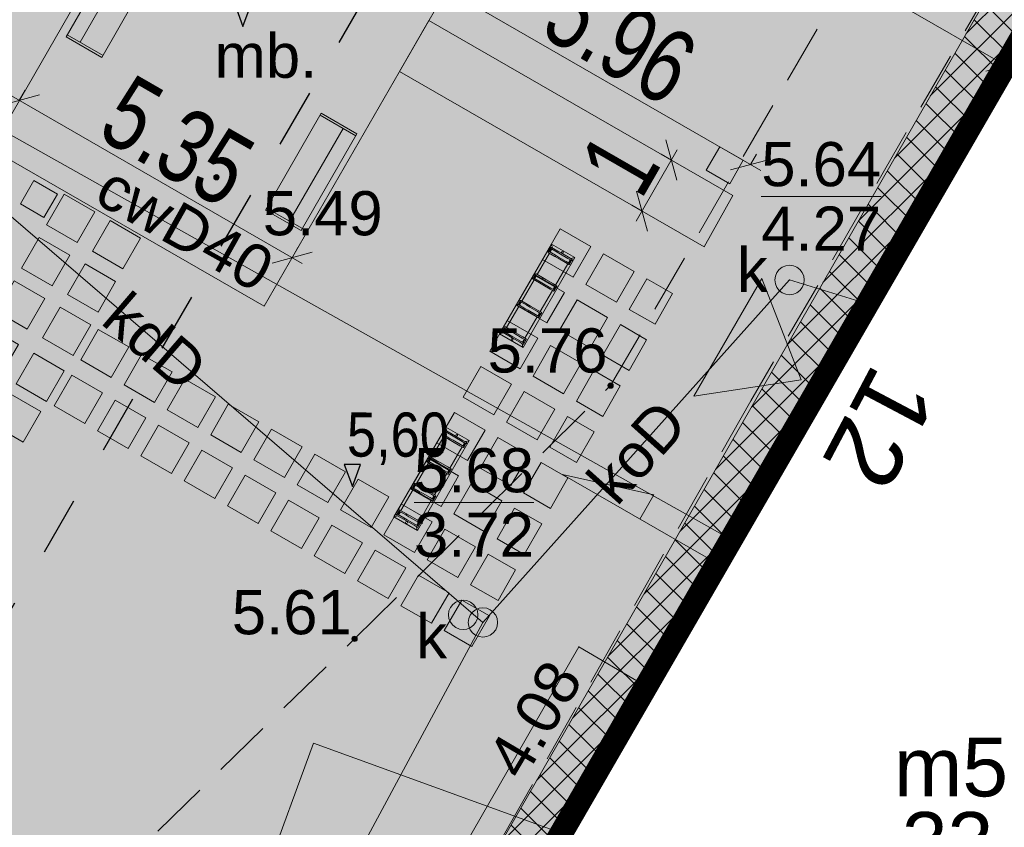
# Model space of a CAD drawing. Extents: x 5477758 to 5478338, y 5918274 to 5918502.
# Tile 70 of 155: x 5477942 to 5477958, y 5918433 to 5918447. Entities that reach past the tile are written whole.
import ezdxf
from ezdxf.enums import TextEntityAlignment as Align

# ---------------------------------------------------------------- set-up
doc = ezdxf.new("R2010")
doc.units = 0
doc.header["$PDSIZE"] = 0.75
for name, pattern in [('budynki akt$0$DASHED', [19.05, 12.7, -6.35]), ('PRZER1-1', [2, 1, -1]), ('PRZER2-1', [3, 2, -1])]:
    doc.linetypes.add(name, pattern=pattern)
doc.layers.get('0').update_dxf_attribs({"linetype": 'CONTINUOUS', "lineweight": 13})
doc.layers.get('Defpoints').update_dxf_attribs({"linetype": 'CONTINUOUS'})
doc.layers.add('!D_rzędne', color=6, linetype='CONTINUOUS')
for name, color, linetype, lineweight in [('000_wejscia do budynków', 7, 'CONTINUOUS', 0), ('000_wymiarowanie ', 7, 'CONTINUOUS', 0), ('0_chodnik do naprawy', 7, 'CONTINUOUS', 0), ('0_granica 10m od okien', 7, 'CONTINUOUS', 0), ('0_NAWIERZCHNIA MINERALNA', 43, 'CONTINUOUS', 0), ('0_NAWIERZCHNIA UTWARDZONA_CHODNIK', 254, 'CONTINUOUS', 0), ('0_podziały zieleni średniowysokiej i nasadzeń niskich', 7, 'CONTINUOUS', 0), ('0_PROJEKTOWANA ZIELEŃ NISKA-TRAWA', 63, 'CONTINUOUS', 0), ('0_PROJEKTOWANE SPADKI TERENU', 7, 'CONTINUOUS', 0), ('0_PROJEKTOWANE ZABAWKI', 7, 'CONTINUOUS', 0), ('0_PŁYTA CHODNIKOWA_BETONOWA', 7, 'CONTINUOUS', 0), ('0_ZIELEŃ NISKA ISTNIEJACA', 76, 'CONTINUOUS', 0), ('A_GRANICA OPRACOWANIA', 7, 'CONTINUOUS', 0), ('GEPADR_O', 236, 'CONTINUOUS', 18), ('GESBZO', 7, 'CONTINUOUS', 50), ('GESBZO_O', 7, 'CONTINUOUS', 50), ('GSPPRB', 7, 'CONTINUOUS', 20), ('GSSKOD', 7, 'PRZER2-1', 18), ('GSSKOD_O', 7, 'PRZER2-1', 18), ('GULCPR', 212, 'CONTINUOUS', 18), ('GULCPR_O', 212, 'CONTINUOUS', 18), ('GULEPR', 1, 'CONTINUOUS', 18), ('GULKPR', 36, 'CONTINUOUS', 18), ('GULKPR_O', 36, 'CONTINUOUS', 18), ('GULWPR', 5, 'CONTINUOUS', 18), ('GUPIWZ', 7, 'CONTINUOUS', 18), ('GUPIWZ_O', 7, 'CONTINUOUS', 18), ('GUPKSD', 36, 'CONTINUOUS', 18), ('GUPPRZ', 7, 'CONTINUOUS', 18), ('GUPPRZ_O', 7, 'CONTINUOUS', 18), ('OT_Rzedna', 7, 'CONTINUOUS', 18), ('wysokosci', 7, 'CONTINUOUS', 18)]:
    doc.layers.add(name, color=color, linetype=linetype, lineweight=lineweight)
doc.styles.add('GEO-INFO', font='arial.ttf')
doc.styles.add('narrow b. maly', font='ARIALN.TTF', dxfattribs={"width": 0.9})
doc.styles.add('STYL_AUTOMATYCZNY_1', font='micross.ttf')
doc.dimstyles.new('1-5', dxfattribs={"dimscale": 0, "dimtxt": 1.25, "dimasz": 0.5, "dimexe": 0.2, "dimexo": 5, "dimgap": 0.1, "dimtad": 1, "dimzin": 9, "dimdsep": 46, "dimtxsty": 'narrow b. maly', "dimblk": 'OBLIQUE', "dimcen": 0.5, "dimdle": 0.2, "dimadec": 0, "dimazin": 0, "dimtfac": 1, "dimtdec": 1, "dimtix": 1, "dimtmove": 2, "dimatfit": 3, "dimfxl": 0, "dimtolj": 1, "dimtzin": 0, "dimlwd": -1, "dimlwe": -1, "dimarcsym": 0})

# ---------------------------------------------------------------- blocks, each defined once
blk = doc.blocks.new('POINT')
at = {"color": 0}
blk.add_point((0, 0), dxfattribs=at)
blk = doc.blocks.new('OKRAG_PELNY')
at = {"color": 0}
blk.add_lwpolyline([(0, 0.5), (0.12941, 0.482963), (0.25, 0.433013), (0.353553, 0.353553), (0.433013, 0.25), (0.482963, 0.12941), (0.5, 0), (0.482963, -0.12941), (0.433013, -0.25), (0.353553, -0.353553), (0.25, -0.433013), (0.12941, -0.482963), (0, -0.5), (-0.12941, -0.482963), (-0.25, -0.433013), (-0.353553, -0.353553), (-0.433013, -0.25), (-0.482963, -0.12941), (-0.5, 0), (-0.482963, 0.12941), (-0.433013, 0.25), (-0.353553, 0.353553), (-0.25, 0.433013), (-0.12941, 0.482963)], close=True, dxfattribs=at)
blk = doc.blocks.new('OTRN')
at = {"linetype": 'Continuous', "lineweight": 13}
blk.add_hatch(color=0, dxfattribs=at).paths.add_polyline_path([(0, -0.091, 1), (0, 0.091, 1)])
at = {"color": 0, "linetype": 'Continuous', "lineweight": 13}
blk.add_circle((0, 0), 0.0906, dxfattribs=at)
blk = doc.blocks.new('Płytka betonowa')
at = {"lineweight": 0}
for points in [[(5469701.546, 5921608.104), (5469702.146, 5921608.104), (5469702.146, 5921607.504), (5469701.546, 5921607.504)], [(5469702.446, 5921608.104), (5469703.046, 5921608.104), (5469703.046, 5921607.504), (5469702.446, 5921607.504)]]:
    blk.add_hatch(color=254, dxfattribs=at).paths.add_polyline_path(points)
for points in [[(5469701.546, 5921608.104), (5469702.146, 5921608.104), (5469702.146, 5921607.504), (5469701.546, 5921607.504), (5469701.546, 5921608.104)], [(5469702.446, 5921608.104), (5469703.046, 5921608.104), (5469703.046, 5921607.504), (5469702.446, 5921607.504), (5469702.446, 5921608.104)]]:
    blk.add_lwpolyline(points)
blk = doc.blocks.new('zw$2EFF')
at = {"lineweight": 18}
blk.add_hatch(color=256, dxfattribs=at).paths.add_polyline_path([(-0.771, 0.963), (0, 0), (0.77, 0.963)])
blk.add_lwpolyline([(-0.771, 0.963), (0.77, 0.963), (0, 0), (-0.771, 0.963)], dxfattribs=at)
blk = doc.blocks.new('stara ławka w nowym miejscu')
at = {"color": 0}
for p, q in [((5470779.101, 5934415.094), (5470779.772, 5934415.292)), ((5470779.112, 5934415.056), (5470779.784, 5934415.254)), ((5470779.772, 5934415.292), (5470780.31, 5934413.47)), ((5470779.639, 5934413.272), (5470779.101, 5934415.094)), ((5470780.059, 5934413.438), (5470779.544, 5934415.183)), ((5470780.299, 5934413.508), (5470779.627, 5934413.31)), ((5470780.31, 5934413.47), (5470779.639, 5934413.272))]:
    blk.add_line(p, q, dxfattribs=at)
blk = doc.blocks.new('_Oblique')
at = {"color": 0, "linetype": 'ByBlock', "lineweight": -2}
blk.add_line((-0.5, -0.5), (0.5, 0.5), dxfattribs=at)
blk = doc.blocks.new('*D61')
at = {"layer": '000_wymiarowanie ', "color": 0, "linetype": 'ByBlock'}
for p, q in [((5477958.465, 5918445.723), (5477949.453, 5918450.91)), ((5477949.626, 5918450.81), (5477949.526, 5918450.637)), ((5477958.292, 5918445.823), (5477958.192, 5918445.65))]:
    blk.add_line(p, q, dxfattribs=at)
at = {"layer": 'Defpoints', "color": 0}
for p in [(5477951.014, 5918453.223), (5477949.626, 5918450.81), (5477959.68, 5918448.235)]:
    blk.add_point(p, dxfattribs=at)
at = {"layer": '000_wymiarowanie ', "color": 0, "xscale": 0.5, "yscale": 0.5, "zscale": 0.5}
for p, rotation in [((5477949.626, 5918450.81), 150.080460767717), ((5477958.292, 5918445.823), 330.0804607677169)]:
    blk.add_blockref('_Oblique', p, dxfattribs=dict(at, rotation=rotation))
at = {"layer": '000_wymiarowanie ', "color": 0, "insert": (5477954.327, 5918448.957), "char_height": 1.25, "attachment_point": 5, "rotation": 330.0805, "style": 'narrow b. maly'}
blk.add_mtext('\\A1;10', dxfattribs=at)
blk = doc.blocks.new('G$C78CF4A41')
at = {"layer": '!D_rzędne', "linetype": 'Continuous', "lineweight": 13}
for points in [[(0, 0), (-0.324, 0.189), (-0.394, 0.069)], [(0, 0), (-0.253, 0.31), (-0.324, 0.189)]]:
    blk.add_hatch(color=256, dxfattribs=at).paths.add_polyline_path(points)
blk.add_lwpolyline([(0, 0), (-0.253, 0.31), (-0.394, 0.069), (0, 0)])
blk = doc.blocks.new('zw$76AF')
at = {"color": 0}
for p, q in [((-227.1, 43.6), (-226.7, 43.2)), ((-227.1, 43.6), (-227.1, -2.4)), ((-226.7, 43.2), (-227.1, 43.6)), ((-50.9, 43.6), (-227.1, 43.6)), ((-222.5, 39), (-226.7, 43.2)), ((-226.7, 43.2), (-222.5, 39)), ((-222.5, 39), (-222.2, 38.7)), ((-222.2, 38.7), (-222.5, 39)), ((-222.2, 40.6), (-222.2, 28)), ((-220, 40.6), (-220, 41.4)), ((-214, 41.4), (-220, 41.4)), ((-220, 28), (-220, 40.6)), ((-214, 39.8), (-220, 39.8)), ((-214, 38.6), (-220, 38.6)), ((-214, 41.4), (-214, 40.6)), ((-214, 40.6), (-214, 28)), ((-211.8, 28), (-211.8, 40.6)), ((-170.2, 38.6), (-211.8, 38.6)), ((-170.2, 40.6), (-170.2, 28)), ((-168, 40.6), (-168, 41.4)), ((-162, 41.4), (-168, 41.4)), ((-168, 28), (-168, 40.6)), ((-162, 39.8), (-168, 39.8)), ((-162, 38.6), (-168, 38.6)), ((-162, 41.4), (-162, 40.6)), ((-162, 40.6), (-162, 28)), ((-159.8, 28), (-159.8, 40.6)), ((-118.2, 38.6), (-159.8, 38.6)), ((-118.2, 40.6), (-118.2, 28)), ((-116, 40.6), (-116, 41.4)), ((-110, 41.4), (-116, 41.4)), ((-116, 28), (-116, 40.6)), ((-110, 39.8), (-116, 39.8)), ((-110, 38.6), (-116, 38.6)), ((-110, 41.4), (-110, 40.6)), ((-110, 40.6), (-110, 28)), ((-107.8, 28), (-107.8, 40.6)), ((-66.2, 38.6), (-107.8, 38.6)), ((-66.2, 40.6), (-66.2, 28)), ((-64, 40.6), (-64, 41.4)), ((-58, 41.4), (-64, 41.4)), ((-64, 28), (-64, 40.6)), ((-58, 39.8), (-64, 39.8)), ((-58, 38.6), (-64, 38.6)), ((-58, 41.4), (-58, 40.6)), ((-58, 40.6), (-58, 28)), ((-55.8, 28), (-55.8, 40.6)), ((-55.8, 38.7), (-55.5, 39)), ((-55.5, 39), (-55.8, 38.7)), ((-51.3, 43.2), (-55.5, 39)), ((-55.5, 39), (-51.3, 43.2)), ((-51.3, 43.2), (-50.9, 43.6)), ((-50.9, 43.6), (-51.3, 43.2)), ((-50.9, -2.4), (-50.9, 43.6)), ((-222.2, 28), (-222.2, 21.7)), ((-222.2, 6.9), (-222.2, 21.7)), ((-220, 21.7), (-220, 28)), ((-220, 6.9), (-220, 21.7)), ((-214, 28), (-214, 21.7)), ((-214, 6.9), (-214, 21.7)), ((-211.8, 21.7), (-211.8, 28)), ((-211.8, 6.9), (-211.8, 21.7)), ((-170.2, 28), (-170.2, 21.7)), ((-170.2, 6.9), (-170.2, 21.7)), ((-168, 21.7), (-168, 28)), ((-168, 6.9), (-168, 21.7)), ((-162, 28), (-162, 21.7)), ((-162, 6.9), (-162, 21.7)), ((-159.8, 21.7), (-159.8, 28)), ((-159.8, 6.9), (-159.8, 21.7)), ((-118.2, 28), (-118.2, 21.7)), ((-118.2, 6.9), (-118.2, 21.7)), ((-116, 21.7), (-116, 28)), ((-116, 6.9), (-116, 21.7)), ((-110, 28), (-110, 21.7)), ((-110, 6.9), (-110, 21.7)), ((-107.8, 21.7), (-107.8, 28)), ((-107.8, 6.9), (-107.8, 21.7)), ((-66.2, 28), (-66.2, 21.7)), ((-66.2, 6.9), (-66.2, 21.7)), ((-64, 21.7), (-64, 28)), ((-64, 6.9), (-64, 21.7)), ((-58, 28), (-58, 21.7)), ((-58, 6.9), (-58, 21.7)), ((-55.8, 21.7), (-55.8, 28)), ((-55.8, 6.9), (-55.8, 21.7)), ((-226.7, -2), (-222.5, 2.2)), ((-222.5, 2.2), (-226.7, -2)), ((-222.2, 2.5), (-222.5, 2.2)), ((-222.5, 2.2), (-222.2, 2.5)), ((-222.2, 6.9), (-222.2, 0.6)), ((-220, 0.6), (-220, 6.9)), ((-220, 2.6), (-214, 2.6)), ((-214, 1.4), (-220, 1.4)), ((-220, -0.2), (-220, 0.6)), ((-214, 6.9), (-214, 0.6)), ((-214, 0.6), (-214, -0.2)), ((-211.8, 0.6), (-211.8, 6.9)), ((-211.8, 2.6), (-170.2, 2.6)), ((-170.2, 6.9), (-170.2, 0.6)), ((-168, 0.6), (-168, 6.9)), ((-168, 2.6), (-162, 2.6)), ((-162, 1.4), (-168, 1.4)), ((-168, -0.2), (-168, 0.6)), ((-162, 6.9), (-162, 0.6)), ((-162, 0.6), (-162, -0.2)), ((-159.8, 0.6), (-159.8, 6.9)), ((-159.8, 2.6), (-118.2, 2.6)), ((-118.2, 6.9), (-118.2, 0.6)), ((-116, 0.6), (-116, 6.9)), ((-116, 2.6), (-110, 2.6)), ((-110, 1.4), (-116, 1.4)), ((-116, -0.2), (-116, 0.6)), ((-110, 6.9), (-110, 0.6)), ((-110, 0.6), (-110, -0.2)), ((-107.8, 0.6), (-107.8, 6.9)), ((-107.8, 2.6), (-66.2, 2.6)), ((-66.2, 6.9), (-66.2, 0.6)), ((-64, 0.6), (-64, 6.9)), ((-64, 2.6), (-58, 2.6)), ((-58, 1.4), (-64, 1.4)), ((-64, -0.2), (-64, 0.6)), ((-58, 6.9), (-58, 0.6)), ((-58, 0.6), (-58, -0.2)), ((-55.8, 0.6), (-55.8, 6.9)), ((-55.5, 2.2), (-55.8, 2.5)), ((-55.8, 2.5), (-55.5, 2.2)), ((-55.5, 2.2), (-51.3, -2)), ((-51.3, -2), (-55.5, 2.2)), ((-226.7, -2), (-227.1, -2.4)), ((-227.1, -2.4), (-226.7, -2)), ((-227.1, -2.4), (-50.9, -2.4)), ((-214, -0.2), (-220, -0.2)), ((-162, -0.2), (-168, -0.2)), ((-110, -0.2), (-116, -0.2)), ((-58, -0.2), (-64, -0.2)), ((-50.9, -2.4), (-51.3, -2)), ((-51.3, -2), (-50.9, -2.4))]:
    blk.add_line(p, q, dxfattribs=at)
for centre in [(-224.6, 20.6), (-53.4, 20.6)]:
    blk.add_circle(centre, 1.6, dxfattribs=at)
for centre, start, end in [((-221.1, 40.6), 0, 180), ((-212.9, 40.6), 0, 180), ((-169.1, 40.6), 0, 180), ((-160.9, 40.6), 0, 180), ((-117.1, 40.6), 0, 180), ((-108.9, 40.6), 0, 180), ((-65.1, 40.6), 0, 180), ((-56.9, 40.6), 0, 180), ((-221.1, 28), 180, 0), ((-212.9, 28), 180, 0), ((-169.1, 28), 180, 0), ((-160.9, 28), 180, 0), ((-117.1, 28), 180, 0), ((-108.9, 28), 180, 0), ((-65.1, 28), 180, 0), ((-56.9, 28), 180, 0), ((-221.1, 0.6), 180, 0), ((-212.9, 0.6), 180, 0), ((-169.1, 0.6), 180, 0), ((-160.9, 0.6), 180, 0), ((-117.1, 0.6), 180, 0), ((-108.9, 0.6), 180, 0), ((-65.1, 0.6), 180, 0), ((-56.9, 0.6), 180, 0)]:
    blk.add_arc(centre, 1.1, start, end, dxfattribs=at)
blk = doc.blocks.new('*D65')
at = {"layer": '000_wymiarowanie ', "color": 0, "linetype": 'ByBlock'}
for p, q in [((5477941.347, 5918445.332), (5477946.332, 5918442.459)), ((5477941.521, 5918445.232), (5477941.621, 5918445.405)), ((5477946.159, 5918442.559), (5477946.259, 5918442.732))]:
    blk.add_line(p, q, dxfattribs=at)
at = {"layer": 'Defpoints', "color": 0}
for p in [(5477941.005, 5918444.337), (5477946.159, 5918442.559), (5477945.643, 5918441.664)]:
    blk.add_point(p, dxfattribs=at)
at = {"layer": '000_wymiarowanie ', "color": 0, "xscale": 0.5, "yscale": 0.5, "zscale": 0.5}
for p, rotation in [((5477941.521, 5918445.232), 150.0470468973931), ((5477946.159, 5918442.559), 330.0470468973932)]:
    blk.add_blockref('_Oblique', p, dxfattribs=dict(at, rotation=rotation))
at = {"layer": '000_wymiarowanie ', "color": 0, "insert": (5477944.208, 5918444.535), "char_height": 1.25, "attachment_point": 5, "rotation": 330.047, "style": 'narrow b. maly'}
blk.add_mtext('\\A1;5.35', dxfattribs=at)
blk = doc.blocks.new('*D66')
at = {"layer": '000_wymiarowanie ', "color": 0, "linetype": 'ByBlock'}
for p, q in [((5477943.305, 5918450.601), (5477939.962, 5918444.777)), ((5477943.206, 5918450.427), (5477943.032, 5918450.527)), ((5477940.062, 5918444.95), (5477939.888, 5918445.05))]:
    blk.add_line(p, q, dxfattribs=at)
at = {"layer": 'Defpoints', "color": 0}
for p in [(5477944.18, 5918449.868), (5477940.062, 5918444.95), (5477941.036, 5918444.391)]:
    blk.add_point(p, dxfattribs=at)
at = {"layer": '000_wymiarowanie ', "color": 0, "xscale": 0.5, "yscale": 0.5, "zscale": 0.5}
for p, rotation in [((5477943.206, 5918450.427), 60.14506958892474), ((5477940.062, 5918444.95), 240.1450695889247)]:
    blk.add_blockref('_Oblique', p, dxfattribs=dict(at, rotation=rotation))
at = {"layer": '000_wymiarowanie ', "color": 0, "insert": (5477940.994, 5918448.056), "char_height": 1.25, "attachment_point": 5, "rotation": 60.1451, "style": 'narrow b. maly'}
blk.add_mtext('\\A1;{6.30}', dxfattribs=at)
blk = doc.blocks.new('PŁYTY BETONOWE_1')
at = {"lineweight": 0}
for points in [[(5477952.536, 5918441.789), (5477952.24, 5918441.268), (5477951.798, 5918441.522), (5477952.097, 5918442.042)], [(5477952.091, 5918441.007), (5477951.795, 5918440.485), (5477951.348, 5918440.742), (5477951.648, 5918441.262)], [(5477951.646, 5918440.224), (5477951.349, 5918439.703), (5477950.899, 5918439.963), (5477951.198, 5918440.482)], [(5477951.201, 5918439.442), (5477950.904, 5918438.921), (5477950.449, 5918439.183), (5477950.749, 5918439.703)], [(5477950.756, 5918438.66), (5477950.459, 5918438.139), (5477950, 5918438.403), (5477950.3, 5918438.923)], [(5477950.31, 5918437.878), (5477950.014, 5918437.357), (5477949.551, 5918437.623), (5477949.85, 5918438.143)], [(5477949.865, 5918437.096), (5477949.569, 5918436.575), (5477949.101, 5918436.843), (5477949.401, 5918437.363)], [(5477949.42, 5918436.314), (5477949.124, 5918435.794), (5477948.652, 5918436.064), (5477948.952, 5918436.583)]]:
    blk.add_hatch(color=254, dxfattribs=at).paths.add_polyline_path(points)
for points in [[(5477952.536, 5918441.789), (5477952.24, 5918441.268), (5477951.798, 5918441.522), (5477952.097, 5918442.042), (5477952.536, 5918441.789)], [(5477952.091, 5918441.007), (5477951.795, 5918440.485), (5477951.348, 5918440.742), (5477951.648, 5918441.262), (5477952.091, 5918441.007)], [(5477951.646, 5918440.224), (5477951.349, 5918439.703), (5477950.899, 5918439.963), (5477951.198, 5918440.482), (5477951.646, 5918440.224)], [(5477951.201, 5918439.442), (5477950.904, 5918438.921), (5477950.449, 5918439.183), (5477950.749, 5918439.703), (5477951.201, 5918439.442)], [(5477950.756, 5918438.66), (5477950.459, 5918438.139), (5477950, 5918438.403), (5477950.3, 5918438.923), (5477950.756, 5918438.66)], [(5477950.31, 5918437.878), (5477950.014, 5918437.357), (5477949.551, 5918437.623), (5477949.85, 5918438.143), (5477950.31, 5918437.878)], [(5477949.865, 5918437.096), (5477949.569, 5918436.575), (5477949.101, 5918436.843), (5477949.401, 5918437.363), (5477949.865, 5918437.096)], [(5477949.42, 5918436.314), (5477949.124, 5918435.794), (5477948.652, 5918436.064), (5477948.952, 5918436.583), (5477949.42, 5918436.314)]]:
    blk.add_lwpolyline(points)
blk = doc.blocks.new('*D110')
at = {"layer": '000_wymiarowanie ', "color": 0, "linetype": 'ByBlock'}
for p, q in [((5477952.706, 5918444.391), (5477952.008, 5918443.178)), ((5477952.607, 5918444.218), (5477952.433, 5918444.318)), ((5477952.108, 5918443.351), (5477951.934, 5918443.451))]:
    blk.add_line(p, q, dxfattribs=at)
at = {"layer": 'Defpoints', "color": 0, "lineweight": -2}
for p in [(5477952.919, 5918444.038), (5477952.108, 5918443.351), (5477952.421, 5918443.171)]:
    blk.add_point(p, dxfattribs=at)
at = {"layer": '000_wymiarowanie ', "color": 0, "xscale": 0.5, "yscale": 0.5, "zscale": 0.5}
for p, rotation in [((5477952.607, 5918444.218), 60.07625072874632), ((5477952.108, 5918443.351), 240.0762507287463)]:
    blk.add_blockref('_Oblique', p, dxfattribs=dict(at, rotation=rotation))
at = {"layer": '000_wymiarowanie ', "color": 0, "insert": (5477951.727, 5918444.148), "char_height": 1.25, "attachment_point": 5, "rotation": 60.0763, "style": 'narrow b. maly'}
blk.add_mtext('\\A1;1', dxfattribs=at)
blk = doc.blocks.new('*D111')
at = {"layer": '000_wymiarowanie ', "color": 0, "linetype": 'ByBlock'}
for p, q in [((5477948.785, 5918447.117), (5477948.885, 5918447.291)), ((5477948.612, 5918447.217), (5477954.127, 5918444.043)), ((5477953.953, 5918444.143), (5477954.053, 5918444.316))]:
    blk.add_line(p, q, dxfattribs=at)
at = {"layer": 'Defpoints', "color": 0, "lineweight": -2}
for p in [(5477948.482, 5918446.592), (5477953.953, 5918444.143), (5477953.651, 5918443.617)]:
    blk.add_point(p, dxfattribs=at)
at = {"layer": '000_wymiarowanie ', "color": 0, "xscale": 0.5, "yscale": 0.5, "zscale": 0.5}
for p, rotation in [((5477948.785, 5918447.117), 150.0762507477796), ((5477953.953, 5918444.143), 330.0762507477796)]:
    blk.add_blockref('_Oblique', p, dxfattribs=dict(at, rotation=rotation))
at = {"layer": '000_wymiarowanie ', "color": 0, "insert": (5477951.737, 5918446.27), "char_height": 1.25, "attachment_point": 5, "rotation": 330.0763, "style": 'narrow b. maly'}
blk.add_mtext('\\A1;5.96', dxfattribs=at)

msp = doc.modelspace()

# ---------------------------------------------------------------- hatches: boundary and pattern name
at = {"layer": '0_chodnik do naprawy'}
h = msp.add_hatch(dxfattribs=at)
h.set_pattern_fill('ANSI37', color=0, scale=0.1, style=0)
h.set_pattern_definition([(45, (0, 0), (-0.224506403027, 0.224506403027), []), (135, (0, 0), (-0.224506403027, -0.224506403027), [])])
h.paths.add_polyline_path([(5477964.141, 5918455.941), (5477963.369, 5918456.364), (5477946.91, 5918427.756), (5477947.596, 5918427.361)])
at = {"layer": '0_NAWIERZCHNIA MINERALNA'}
for points in [[(5477944.188, 5918449.863), (5477948.829, 5918447.192), (5477945.683, 5918441.734), (5477941.044, 5918444.404)], [(5477948.482, 5918446.592), (5477947.983, 5918445.725), (5477953.164, 5918442.743), (5477953.651, 5918443.617)]]:
    msp.add_hatch(color=256, dxfattribs=at).paths.add_polyline_path(points)
at = {"layer": '0_NAWIERZCHNIA UTWARDZONA_CHODNIK'}
msp.add_hatch(color=256, dxfattribs=at).paths.add_polyline_path([(5477962.493, 5918459.043), (5477957.044, 5918449.527), (5477951.796, 5918440.362), (5477947.988, 5918433.712), (5477937.075, 5918428.498), (5477936.605, 5918428.29), (5477938.473, 5918427.16), (5477943.438, 5918429.127), (5477945.135, 5918429.94), (5477945.396, 5918429.792), (5477945.658, 5918429.644), (5477944.382, 5918427.315), (5477942.909, 5918424.629), (5477944.585, 5918423.669), (5477946.91, 5918427.756), (5477947.596, 5918427.361), (5477965.541, 5918458.35), (5477963.011, 5918459.841)])
at = {"layer": '0_PROJEKTOWANA ZIELEŃ NISKA-TRAWA'}
msp.add_hatch(color=256, dxfattribs=at).paths.add_polyline_path([(5477942.306, 5918430.997), (5477947.983, 5918433.703), (5477949.436, 5918436.242), (5477953.903, 5918444.042), (5477959.215, 5918453.318), (5477962.493, 5918459.043), (5477948.916, 5918466.833), (5477947.646, 5918464.613), (5477946.342, 5918462.333), (5477945.486, 5918462.774), (5477939.44, 5918452.148), (5477938.387, 5918450.296), (5477937.482, 5918448.706), (5477936.617, 5918447.185), (5477937.415, 5918446.75), (5477934.243, 5918441.209), (5477930.138, 5918434.043), (5477929.384, 5918432.886), (5477929.711, 5918432.688), (5477936.098, 5918428.824), (5477936.372, 5918428.658), (5477936.822, 5918428.386)])
at = {"layer": '0_ZIELEŃ NISKA ISTNIEJACA'}
msp.add_hatch(color=256, dxfattribs=at).paths.add_polyline_path([(5477924.666, 5918437.385), (5477923.692, 5918435.686), (5477947.085, 5918422.232), (5477949.411, 5918426.304), (5477947.596, 5918427.361), (5477964.141, 5918455.941), (5477965.541, 5918458.35), (5477962.976, 5918459.861), (5477946.654, 5918469.478), (5477945.054, 5918470.42), (5477943.997, 5918471.043), (5477933.005, 5918451.912), (5477933.004, 5918451.909)])

# ---------------------------------------------------------------- linework, layer by layer
at = {"layer": '0_chodnik do naprawy', "color": 0}
msp.add_lwpolyline([(5477964.141, 5918455.941), (5477963.369, 5918456.364), (5477946.91, 5918427.756), (5477947.596, 5918427.361), (5477964.141, 5918455.941)], dxfattribs=at)
at = {"layer": '0_granica 10m od okien', "color": 1, "linetype": 'PRZER1-1', "lineweight": 30}
msp.add_lwpolyline([(5477938.942, 5918432.371), (5477955.6, 5918461.143)], dxfattribs=at)
at = {"layer": '0_podziały zieleni średniowysokiej i nasadzeń niskich'}
for points in [[(5477944.188, 5918449.863), (5477948.829, 5918447.192), (5477945.683, 5918441.734), (5477941.044, 5918444.404), (5477944.188, 5918449.863)], [(5477948.482, 5918446.592), (5477947.983, 5918445.725), (5477953.164, 5918442.743), (5477953.651, 5918443.617), (5477948.482, 5918446.592)]]:
    msp.add_lwpolyline(points, dxfattribs=at)
at = {"layer": '0_PROJEKTOWANE SPADKI TERENU'}
msp.add_lwpolyline([(5477953.387, 5918437.365), (5477950.753, 5918438.874), (5477952.308, 5918438.533), (5477952.071, 5918438.119)], dxfattribs=at)
at = {"layer": '0_PROJEKTOWANE ZABAWKI'}
for points in [[(5477953.599, 5918443.816), (5477953.829, 5918444.215), (5477953.43, 5918444.444), (5477953.2, 5918444.046), (5477953.599, 5918443.816)], [(5477941.94, 5918443.242), (5477942.169, 5918443.641), (5477941.771, 5918443.871), (5477941.541, 5918443.472), (5477941.94, 5918443.242)]]:
    msp.add_lwpolyline(points, dxfattribs=at)
at = {"layer": 'A_GRANICA OPRACOWANIA', "color": 1, "linetype": 'budynki akt$0$DASHED', "ltscale": 0.1, "const_width": 0.4}
msp.add_lwpolyline([(5477924.666, 5918437.385), (5477923.68, 5918435.693), (5477947.085, 5918422.232), (5477949.411, 5918426.304), (5477947.596, 5918427.361), (5477964.141, 5918455.941), (5477965.541, 5918458.35), (5477956.078, 5918463.925), (5477947.799, 5918468.803), (5477947.799, 5918468.803), (5477943.997, 5918471.043), (5477943.489, 5918470.182), (5477933.716, 5918453.151), (5477933.004, 5918451.909), (5477924.666, 5918437.385)], dxfattribs=at)
at = {"layer": 'GESBZO', "color": 7, "linetype": 'Continuous', "lineweight": 50}
msp.add_lwpolyline([(5477947.596, 5918427.361), (5477964.141, 5918455.941), (5477973.257, 5918450.553), (5477957.124, 5918422.592), (5477958.789, 5918421.465), (5477950.46, 5918406.9), (5477941.35, 5918412.22), (5477949.411, 5918426.304)], close=True, dxfattribs=at)
at = {"layer": 'GSPPRB', "color": 7, "linetype": 'Continuous', "lineweight": 20}
for p in [(5477955.94, 5918441.774), (5477953.623, 5918437.772), (5477952.118, 5918435.312)]:
    msp.add_point(p, dxfattribs=at)
at = {"layer": 'GSSKOD', "color": 7, "linetype": 'PRZER2-1', "lineweight": 18, "ltscale": 0.5}
for points in [[(5477924.632, 5918422.726), (5477928.468, 5918424.674), (5477937.092, 5918428.506), (5477941.728, 5918430.721), (5477947.221, 5918436.084), (5477951.574, 5918440.386), (5477956.873, 5918449.535), (5477962.493, 5918459.043), (5477964.446, 5918462.055), (5477967.996, 5918468.433), (5477968.236, 5918468.933)], [(5477963.369, 5918456.364), (5477953.957, 5918440.129), (5477943.324, 5918421.46), (5477943.065, 5918421.081), (5477945.62, 5918419.676), (5477944.34, 5918417.44), (5477941.721, 5918418.806)]]:
    msp.add_lwpolyline(points, dxfattribs=at)
at = {"layer": 'GULCPR', "color": 212, "linetype": 'Continuous', "lineweight": 18}
msp.add_lwpolyline([(5477953.623, 5918437.772), (5477931.891, 5918449.971)], dxfattribs=at)
at = {"layer": 'GULEPR', "color": 1, "linetype": 'Continuous', "lineweight": 18}
msp.add_lwpolyline([(5477942.415, 5918423.098), (5477946.525, 5918434.312), (5477950.737, 5918432.786)], dxfattribs=at)
at = {"layer": 'GULKPR', "color": 36, "linetype": 'Continuous', "lineweight": 18}
for points in [[(5477938.093, 5918445.598), (5477938.283, 5918445.922), (5477949.403, 5918436.363)], [(5477954.616, 5918442.181), (5477949.403, 5918436.363)], [(5477955.94, 5918441.774), (5477954.616, 5918442.181)], [(5477949.403, 5918436.363), (5477933.821, 5918407.446)]]:
    msp.add_lwpolyline(points, dxfattribs=at)
at = {"layer": 'GULWPR', "color": 5, "linetype": 'Continuous', "lineweight": 18}
msp.add_lwpolyline([(5477935.954, 5918409.731), (5477951.031, 5918435.946), (5477952.118, 5918435.312)], dxfattribs=at)
at = {"layer": 'GUPPRZ_O', "color": 36, "linetype": 'Continuous', "lineweight": 9, "flags": 128}
for points in [[(5477954.134, 5918443.602), (5477956.172, 5918443.602)], [(5477948.232, 5918438.401), (5477950.271, 5918438.401)]]:
    msp.add_lwpolyline(points, dxfattribs=at)
at = {"layer": 'OT_Rzedna', "color": 7}
msp.add_point((5477944.872, 5918443.926), dxfattribs=at)

# ---------------------------------------------------------------- block references
at = {"layer": '!D_rzędne', "rotation": 300.2967899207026}
for p in [(5477945.324, 5918446.49), (5477947.183, 5918438.674)]:
    msp.add_blockref('G$C78CF4A41', p, dxfattribs=at)
at = {"layer": '000_wejscia do budynków', "lineweight": 0, "xscale": -1.5, "yscale": 1.5, "zscale": 1.5, "rotation": 59.93299828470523}
msp.add_blockref('zw$2EFF', (5477954.815, 5918440.482), dxfattribs=at)
at = {"layer": '0_PROJEKTOWANE ZABAWKI'}
for p, rotation in [((13547875.153, 6069774.501), 133.7464265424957), ((-2592316.197, 5785915.872), 313.6129553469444)]:
    msp.add_blockref('stara ławka w nowym miejscu', p, dxfattribs=dict(at, rotation=rotation))
at = {"layer": '0_PROJEKTOWANE ZABAWKI', "xscale": 0.01, "yscale": 0.01, "zscale": 0.01, "rotation": 60.04704722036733}
for p in [(5477951.198, 5918443.015), (5477949.402, 5918439.905)]:
    msp.add_blockref('zw$76AF', p, dxfattribs=at)
at = {"layer": '0_PŁYTA CHODNIKOWA_BETONOWA'}
for p, rotation in [((13173679.944, 8318174.605), 150.047046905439), ((3078218.979, 13614179.404), 240.0470470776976), ((13173679.52, 8318173.868), 150.047046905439), ((3078219.715, 13614178.979), 240.0470470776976), ((3078209.698, 13614178.52), 240.0470470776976), ((3078210.478, 13614178.07), 240.0470470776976), ((3078218.08, 13614177.844), 240.0470470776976), ((3078211.127, 13614177.696), 240.0470470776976), ((3078218.817, 13614177.42), 240.0470470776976), ((3078211.864, 13614177.271), 240.0470470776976), ((13173678.246, 8318171.659), 150.047046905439), ((3078212.6, 13614176.847), 240.0470470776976), ((3078213.337, 13614176.423), 240.0470470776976), ((3078217.182, 13614176.285), 240.0470470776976), ((3078214.073, 13614175.998), 240.0470470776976), ((3078217.918, 13614175.86), 240.0470470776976), ((3078214.81, 13614175.574), 240.0470470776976), ((3078215.546, 13614175.149), 240.0470470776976), ((3078216.283, 13614174.725), 240.0470470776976), ((3078217.019, 13614174.301), 240.0470470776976)]:
    msp.add_blockref('Płytka betonowa', p, dxfattribs=dict(at, rotation=rotation))
msp.add_blockref('PŁYTY BETONOWE_1', (0.092, 0.16), dxfattribs=at)
at = {"layer": 'GUPIWZ', "color": 7, "lineweight": 18, "xscale": 0.5, "yscale": 0.5}
for p in [(5477954.616, 5918442.181), (5477949.067, 5918436.493), (5477949.403, 5918436.363)]:
    msp.add_blockref('OKRAG_PELNY', p, dxfattribs=at)
at = {"layer": 'GUPKSD', "color": 36, "lineweight": 18, "xscale": 0.5, "yscale": 0.5}
for p in [(5477954.616, 5918442.181), (5477949.403, 5918436.363)]:
    msp.add_blockref('OKRAG_PELNY', p, dxfattribs=at)
at = {"layer": 'GUPPRZ', "color": 36, "lineweight": 18}
for p in [(5477954.616, 5918442.181), (5477949.403, 5918436.363)]:
    msp.add_blockref('POINT', p, dxfattribs=at)
at = {"layer": 'GUPPRZ', "color": 5, "lineweight": 18}
msp.add_blockref('POINT', (5477951.031, 5918435.946), dxfattribs=at)
at = {"layer": 'OT_Rzedna', "color": 7, "linetype": 'Continuous', "xscale": 0.5, "yscale": 0.5, "zscale": 0.5}
for p in [(5477944.872, 5918443.926), (5477951.574, 5918440.386), (5477947.221, 5918436.084)]:
    msp.add_blockref('OTRN', p, dxfattribs=at)

# ---------------------------------------------------------------- texts
at = {"layer": '!D_rzędne', "linetype": 'Continuous', "lineweight": 13, "style": 'STYL_AUTOMATYCZNY_1', "width": 0.85}
msp.add_text('5,60', height=0.75, rotation=359.9511, dxfattribs=at).set_placement((5477947.091, 5918439.18))
at = {"layer": 'GEPADR_O', "color": 236, "linetype": 'Continuous', "lineweight": 0, "style": 'GEO-INFO'}
msp.add_text('12', height=1.25, rotation=242.1027, dxfattribs=at).set_placement((5477957.156, 5918440.225), align=Align.TOP_LEFT)
at = {"layer": 'GESBZO_O', "color": 7, "linetype": 'Continuous', "lineweight": 0, "style": 'GEO-INFO'}
msp.add_text('m5', height=1, dxfattribs=at).set_placement((5477958.33, 5918433.408), align=Align.RIGHT)
at = {"layer": 'GESBZO_O', "color": 1, "linetype": 'Continuous', "lineweight": 0, "style": 'GEO-INFO'}
msp.add_text('33', height=1, dxfattribs=at).set_placement((5477957.304, 5918433.142), align=Align.TOP_CENTER)
at = {"layer": 'GSSKOD_O', "color": 7, "linetype": 'Continuous', "lineweight": 0, "style": 'GEO-INFO'}
msp.add_text('mb.', height=0.75, dxfattribs=at).set_placement((5477945.714, 5918446.005), align=Align.MIDDLE)
at = {"layer": 'GULCPR_O', "color": 212, "linetype": 'Continuous', "lineweight": 0, "style": 'GEO-INFO'}
msp.add_text('cwD40', height=0.75, rotation=330.6909, dxfattribs=at).set_placement((5477944.34, 5918443.064), align=Align.MIDDLE)
at = {"layer": 'GULKPR_O', "color": 36, "linetype": 'Continuous', "lineweight": 0, "style": 'GEO-INFO'}
for s, rotation, p in [('kdD', 319.3192, (5477943.843, 5918441.142)), ('koD', 48.1396, (5477952.01, 5918439.272))]:
    msp.add_text(s, height=0.75, rotation=rotation, dxfattribs=at).set_placement(p, align=Align.MIDDLE)
at = {"layer": 'GUPIWZ_O', "color": 7, "linetype": 'Continuous', "lineweight": 0, "style": 'GEO-INFO'}
for p in [(5477954.245, 5918441.979), (5477948.793, 5918435.754)]:
    msp.add_text('k', height=0.75, dxfattribs=at).set_placement(p, align=Align.RIGHT)
at = {"layer": 'GUPPRZ_O', "color": 36, "linetype": 'Continuous', "lineweight": 0, "style": 'GEO-INFO'}
for s, p in [('5.64', (5477954.134, 5918443.774)), ('4.27', (5477954.134, 5918442.679)), ('5.68', (5477948.232, 5918438.574)), ('3.72', (5477948.232, 5918437.479))]:
    msp.add_text(s, height=0.75, dxfattribs=at).set_placement(p)
at = {"layer": 'GUPPRZ_O', "color": 5, "linetype": 'Continuous', "lineweight": 0, "style": 'GEO-INFO'}
msp.add_text('4.08', height=0.75, rotation=59.3924, dxfattribs=at).set_placement((5477950.798, 5918435.598), align=Align.MIDDLE_RIGHT)
at = {"layer": 'wysokosci', "color": 7, "style": 'GEO-INFO'}
for s, p in [('5.49', (5477945.66, 5918443.69)), ('5.76', (5477949.482, 5918441.359)), ('5.61', (5477945.134, 5918436.912))]:
    msp.add_text(s, height=0.75, dxfattribs=at).set_placement(p, align=Align.TOP_LEFT)

# ---------------------------------------------------------------- dimensions: what is measured, and where the dimension line sits
at = {"layer": '000_wymiarowanie ', "color": 1, "linetype": 'ByBlock'}
for p1, p2, distance, picture, middle in [((5477959.68, 5918448.235), (5477951.014, 5918453.223), 2.783, '*D61', (5477954.327, 5918448.957)), ((5477948.482, 5918446.592), (5477953.651, 5918443.617), 0.607, '*D111', (5477951.737, 5918446.27)), ((5477941.005, 5918444.337), (5477945.643, 5918441.664), 1.033, '*D65', (5477944.208, 5918444.535)), ((5477952.919, 5918444.038), (5477952.421, 5918443.171), -0.361, '*D110', (5477951.727, 5918444.148))]:
    dim = msp.add_aligned_dim(p1=p1, p2=p2, distance=distance, dimstyle='1-5', override={"dimscale": 1, "dimblk": 'Oblique'}, dxfattribs=at)
    dim.commit()
    dim.dimension.update_dxf_attribs({"geometry": picture, "text_midpoint": middle})
dim = msp.add_aligned_dim(p1=(5477944.18, 5918449.868), p2=(5477941.036, 5918444.391), distance=-1.123, text='{6.30}', dimstyle='1-5', override={"dimscale": 1, "dimtxsty": 'narrow b. maly', "dimblk": 'Oblique'}, dxfattribs=at)
dim.commit()
dim.dimension.update_dxf_attribs({"geometry": '*D66', "text_midpoint": (5477940.994, 5918448.056)})

doc.saveas('drawing.dxf')
